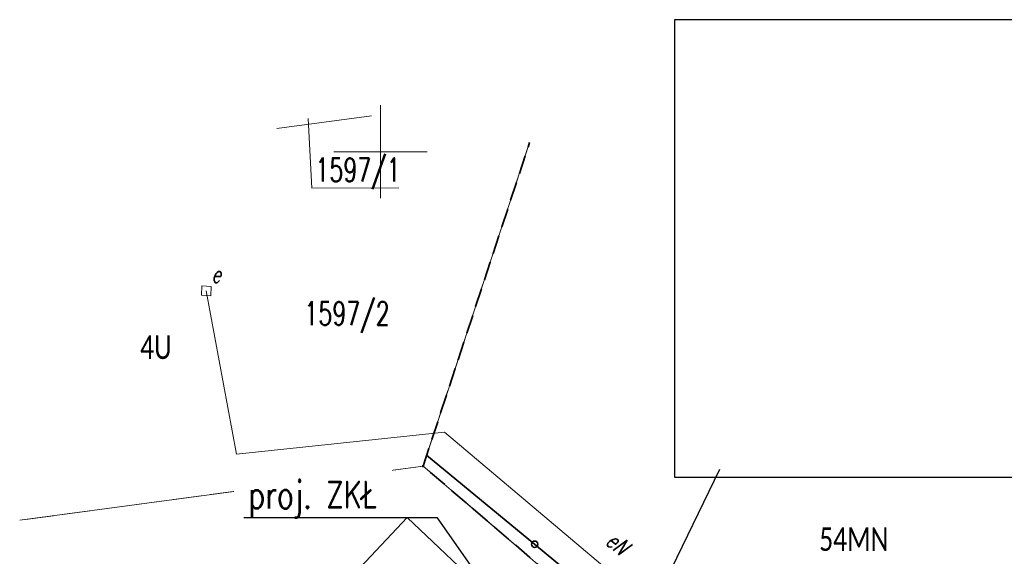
# Model space of a CAD drawing. Header units: metres. Extents: x 7419523 to 7420002, y 5501748 to 5502002.
# Tile 24 of 31: x 7419631 to 7419683, y 5501828 to 5501857. Entities that reach past the tile are written whole.
import ezdxf
from ezdxf import colors
from ezdxf.entities.mleader import LeaderData, LeaderLine
from ezdxf.enums import TextEntityAlignment as Align
from ezdxf.math import Vec2, Vec3

# ---------------------------------------------------------------- set-up
doc = ezdxf.new("R2010")
doc.units = ezdxf.units.M
doc.header["$MEASUREMENT"] = 0
for name, pattern in [('1', [0]), ('1_2', [1.5, 1, -0.5]), ('1_4', [2.5, 1.5, -1]), ('2_OTDI', [0]), ('GDE', [0]), ('GUK', [2, 1.5, -0.5]), ('UPE', [0])]:
    doc.linetypes.add(name, pattern=pattern)
doc.layers.get('0').update_dxf_attribs({"color": 250, "linetype": 'CONTINUOUS', "lineweight": 100})
for name, color, linetype, lineweight in [('ANWIM_E_Urządzenia', 1, 'CONTINUOUS', 35), ('Dzialki', 7, 'GDE', 18), ('Instalpoint Linia SN', 1, 'CONTINUOUS', 30), ('mpzp', 232, '1_4', 35), ('Numery_dzialek', 7, 'CONTINUOUS', 20), ('OTD_L_14', 7, '2_OTDI', 18), ('OTO_L_0', 7, 'CONTINUOUS', 35), ('Podzial_sekcyjny_krzyze', 7, '1', 0), ('Punkty', 7, 'CONTINUOUS', 18), ('UEEOA_T_0', 7, 'CONTINUOUS', 18), ('UEEOO_T_0', 1, 'CONTINUOUS', 25), ('UEEPA_T_0', 1, 'CONTINUOUS', 18), ('UEEPON_L_0', 1, '1', 18)]:
    doc.layers.add(name, color=color, linetype=linetype, lineweight=lineweight)
doc.layers.add('Kontury', color=7, linetype='GUK', lineweight=18, true_color=0x008000)
doc.layers.add('PARSI', color=7, linetype='CONTINUOUS', lineweight=20, true_color=0x0a0909)
doc.styles.get("Standard").update_dxf_attribs({"font": 'Simplex.SHX', "width": 0.75})

# ---------------------------------------------------------------- blocks, each defined once
blk = doc.blocks.new('EGBP04_03')
at = {"linetype": 'Continuous'}
blk.add_circle((0, 0), 0.045, dxfattribs=at)
blk = doc.blocks.new('6_WLM')
at = {"linetype": 'Continuous'}
for p, q in [((0.25, 0.25), (-0.25, 0.25)), ((-0.25, 0.25), (-0.25, -0.25)), ((0.25, -0.25), (0.25, 0.25)), ((-0.25, -0.25), (0.25, -0.25))]:
    blk.add_line(p, q, dxfattribs=at)
blk = doc.blocks.new('mzsk01')
at = {"layer": 'PARSI'}
for p, q in [((0, -5), (0, 5)), ((5, 0), (-5, 0))]:
    blk.add_line(p, q, dxfattribs=at)

msp = doc.modelspace()

# ---------------------------------------------------------------- linework, layer by layer
at = {"layer": 'Dzialki'}
for p, q in [((7419644.43507, 5501851.23678), (7419649.51743, 5501851.91392)), ((7419652.28, 5501833.15), (7419657.9918, 5501850.49342)), ((7419630.65445, 5501830.24592), (7419652.28, 5501833.15)), ((7419652.28, 5501833.15), (7419679.48, 5501809.9))]:
    msp.add_line(p, q, dxfattribs=at)
at = {"layer": 'Instalpoint Linia SN', "color": 18, "linetype": 'ByBlock', "true_color": 0x000000}
msp.add_lwpolyline([(7419665.76359, 5501832.5517), (7419700.06186, 5501832.5517), (7419700.06186, 5501857.07337), (7419665.76359, 5501857.07337)], close=True, dxfattribs=at)
at = {"layer": 'Instalpoint Linia SN', "color": 85, "linetype": 'ByBlock', "true_color": 0x58ba48}
msp.add_lwpolyline([(7419668.17214, 5501832.97346), (7419663.00234, 5501822.31072), (7419663.30382, 5501825.5485), (7419663.00234, 5501822.31072), (7419665.5697, 5501824.43019)], dxfattribs=at)
at = {"layer": 'Kontury'}
for p, q in [((7419657.9918, 5501850.49342), (7419652.28, 5501833.15)), ((7419652.28, 5501833.15), (7419630.65445, 5501830.24592)), ((7419652.28, 5501833.15), (7419679.48, 5501809.9))]:
    msp.add_line(p, q, dxfattribs=at)
at = {"layer": 'mpzp', "linetype": '1_2'}
msp.add_lwpolyline([(7419671.68853, 5501816.55999), (7419652.28, 5501833.15), (7419657.9918, 5501850.49342)], dxfattribs=at)
at = {"layer": 'Numery_dzialek'}
msp.add_lwpolyline([(7419646.11704, 5501851.78074), (7419646.31018, 5501848.04085), (7419650.98066, 5501848.0584)], dxfattribs=at)
at = {"layer": 'OTD_L_14', "linetype": '2_OTDI'}
for p, q in [((7419648.02, 5501826.77), (7419651.43, 5501830.4)), ((7419651.43, 5501830.4), (7419655.13, 5501826.9))]:
    msp.add_line(p, q, dxfattribs=at)
at = {"layer": 'OTO_L_0'}
for p, q in [((7419652.47, 5501833.73), (7419658.2606, 5501828.96356)), ((7419658.2606, 5501828.96356), (7419663.88045, 5501824.33767))]:
    msp.add_line(p, q, dxfattribs=at)
msp.add_circle((7419658.2606, 5501828.96356), 0.17, dxfattribs=at)
at = {"layer": 'Podzial_sekcyjny_krzyze'}
for p, q in [((7419650, 5501847.5), (7419650, 5501852.5)), ((7419647.5, 5501850), (7419652.5, 5501850))]:
    msp.add_line(p, q, dxfattribs=at)
at = {"layer": 'Podzial_sekcyjny_krzyze', "color": 7}
for p, q in [((7419650, 5501847.5), (7419650, 5501852.5)), ((7419647.5, 5501850), (7419652.5, 5501850))]:
    msp.add_line(p, q, dxfattribs=at)
at = {"layer": 'UEEPON_L_0', "linetype": 'UPE'}
for p, q in [((7419642.27, 5501833.79), (7419640.66, 5501842.54)), ((7419653.42, 5501834.96), (7419642.27, 5501833.79)), ((7419679.7, 5501812.85), (7419653.42, 5501834.96))]:
    msp.add_line(p, q, dxfattribs=at)

# ---------------------------------------------------------------- block references
at = {"layer": 'PARSI', "color": 7, "ltscale": 0.5, "xscale": 0.5, "yscale": 0.5, "zscale": 0.5}
msp.add_blockref('mzsk01', (7419650, 5501850), dxfattribs=at)
at = {"layer": 'Punkty'}
msp.add_blockref('EGBP04_03', (7419652.28, 5501833.15), dxfattribs=at)
at = {"layer": 'UEEPA_T_0', "rotation": 267.189511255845}
msp.add_blockref('6_WLM', (7419640.66, 5501842.54), dxfattribs=at)

# ---------------------------------------------------------------- texts
at = {"layer": 'mpzp', "linetype": 'ByBlock', "lineweight": 25, "char_height": 1.26, "width": 28.3176197, "attachment_point": 5}
for s, insert in [('{\\fCalibri|b0|i0|c238|p34;4U\\P}', (7419637.95768, 5501839.5138)), ('{\\fCalibri|b0|i0|c238|p34;54MN\\P}', (7419675.36941, 5501829.22671))]:
    msp.add_mtext(s, dxfattribs=dict(at, insert=insert))
at = {"layer": 'Numery_dzialek', "width": 0.7}
for s, p in [('1597/1', (7419646.50086, 5501849.65395)), ('1597/2', (7419645.91203, 5501841.95509))]:
    msp.add_text(s, height=1.25, dxfattribs=at).set_placement(p, align=Align.TOP_LEFT)
at = {"layer": 'UEEOA_T_0', "oblique": 15, "width": 0.7}
msp.add_text('e', height=0.9, dxfattribs=at).set_placement((7419641.1781, 5501842.9738), align=Align.CENTER)
at = {"layer": 'UEEOO_T_0', "oblique": 15, "width": 0.7}
msp.add_text('eN', height=0.9, rotation=321.146626, dxfattribs=at).set_placement((7419662.41969, 5501828.66459), align=Align.CENTER)

# ---------------------------------------------------------------- next in the draw order: leaders
at = {"layer": 'ANWIM_E_Urządzenia', "color": 0, "linetype": 'Continuous', "lineweight": 0}
ml = msp.add_multileader_mtext('Standard', dxfattribs=at)
ml.set_content('proj. ZKŁ')
ml.set_leader_properties()
ml.build(insert=Vec2(0, 0))
ml.multileader.update_dxf_attribs({"has_text_frame": 1, "text_right_attachment_type": 6, "dogleg_length": 6.19895, "arrow_head_size": 0.5, "scale": 0.5})
ctx = ml.context
ctx.base_point, ctx.scale, ctx.char_height, ctx.arrow_head_size, ctx.landing_gap_size, ctx.plane_origin = Vec3(7419642.10664, 5501831.3676), 0.5, 1.5, 0.5, 0.09, Vec3(7419663.93239, 5501816.93788)
ctx.right_attachment, ctx.text_align_type = 6, 2
notes = []
notes.append((ctx, [(1, (1, 1, 0), (7419653.04683, 5501830.3676), (-1, 0), 3.09948, [(0, [(7419656.63386, 5501825.29369)], 0, [])])]))
ctx.mtext.insert, ctx.mtext.alignment, ctx.mtext.flow_direction = Vec3(7419649.85736, 5501832.3676), 3, 5
ctx.mtext.has_bg_fill, ctx.mtext.bg_color, ctx.mtext.bg_scale_factor, ctx.mtext.bg_transparency, ctx.mtext.use_window_bg_color = 1, -1023410167, 1.5, 0, 1
for ctx, leaders in notes:
    for number, flags, end, landing, length, lines in leaders:
        leader = LeaderData()
        leader.index, (leader.has_last_leader_line, leader.has_dogleg_vector, leader.attachment_direction) = number, flags
        leader.last_leader_point, leader.dogleg_vector, leader.dogleg_length = Vec3(end), Vec3(landing), length
        for number, points, colour, breaks in lines:
            line = LeaderLine()
            line.index, line.vertices, line.color, line.breaks = number, Vec3.list(points), colors.encode_raw_color(colour), breaks
            leader.lines.append(line)
        ctx.leaders.append(leader)

doc.saveas('drawing.dxf')
